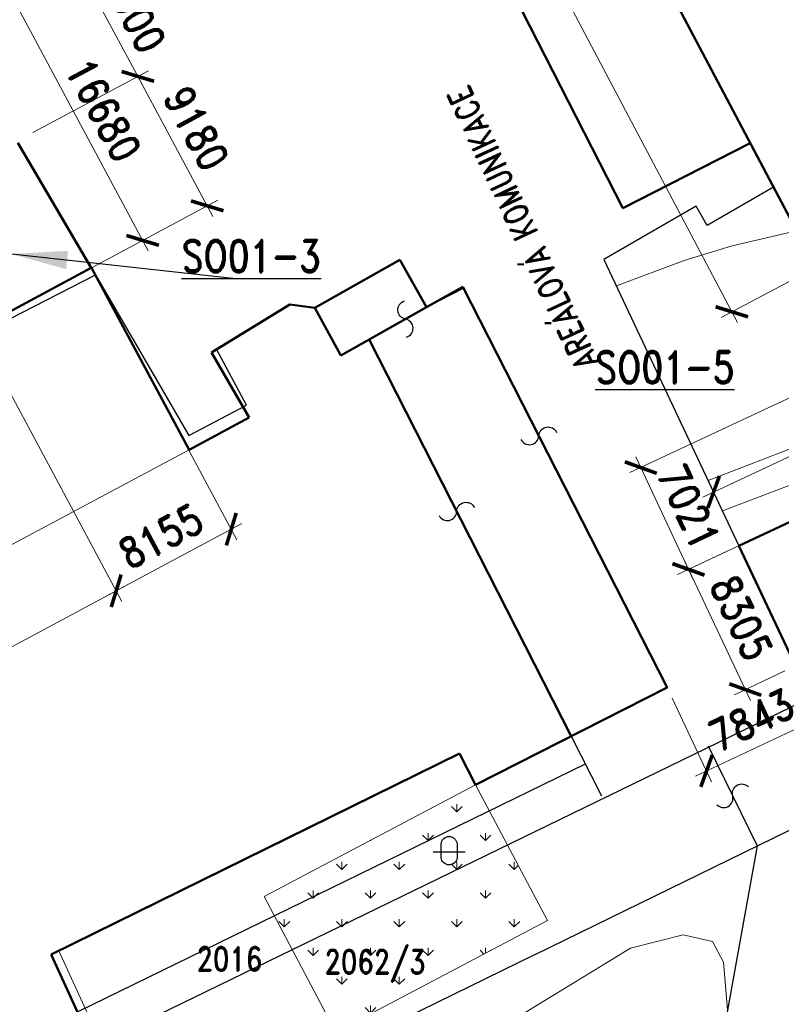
# Model space of a CAD drawing. Header units: millimetres. Extents: x -156521 to 298750130, y -256155368 to 337239.
# Tile 36 of 74: x 121764 to 169350, y -219726 to -158165. Entities that reach past the tile are written whole.
import ezdxf
from ezdxf.lldxf.tags import DXFTag

# ---------------------------------------------------------------- set-up
doc = ezdxf.new("R2010")
doc.units = ezdxf.units.MM
for name, color, linetype, lineweight in [('IN_C_TENKA', 7, 'Continuous', 18), ('IN_KOTY', 4, 'Continuous', 13), ('IN_SRAFY', 8, 'Continuous', 9)]:
    doc.layers.add(name, color=color, linetype=linetype, lineweight=lineweight)
for name, color, linetype in [('IN_HELP', 6, 'Continuous'), ('IN_TEXT', 7, 'Continuous'), ('KATASTR', 116, 'Continuous')]:
    doc.layers.add(name, color=color, linetype=linetype)
doc.styles.add('Koty', font='romand.shx', dxfattribs={"width": 0.8})
doc.styles.add('ROMAND', font='romand.shx', dxfattribs={"width": 0.85})
tags = doc.linetypes.add('DOT2', pattern=[0.875, 0.125, -0.75]).pattern_tags.tags
tags[6:7] = [DXFTag(74, 4), DXFTag(75, 0), DXFTag(340, '0'), DXFTag(46, 0.0), DXFTag(50, 0.0), DXFTag(44, 0.0), DXFTag(45, 0.0)]
tags[4:5] = [DXFTag(74, 4), DXFTag(75, 0), DXFTag(340, '0'), DXFTag(46, 0.0), DXFTag(50, 0.0), DXFTag(44, 0.0), DXFTag(45, 0.0)]
tags = doc.linetypes.add('TEČKOVANÁ', pattern=[4.7625, 0, -4.7625]).pattern_tags.tags
tags[6:7] = [DXFTag(74, 4), DXFTag(75, 0), DXFTag(340, '0'), DXFTag(46, 0.0), DXFTag(50, 0.0), DXFTag(44, 0.0), DXFTag(45, 0.0)]
tags[4:5] = [DXFTag(74, 4), DXFTag(75, 0), DXFTag(340, '0'), DXFTag(46, 0.0), DXFTag(50, 0.0), DXFTag(44, 0.0), DXFTag(45, 0.0)]
doc.dimstyles.new('IP 1_100', dxfattribs={"dimscale": 100, "dimtxt": 2.5, "dimasz": 2, "dimexe": 1, "dimexo": 1, "dimgap": 1, "dimtad": 1, "dimtoh": 1, "dimdec": 0, "dimzin": 0, "dimdsep": 46, "dimtxsty": 'ROMAND', "dimblk": 'ARCHTICK', "dimcen": 0.09, "dimclrt": 7, "dimadec": 0, "dimazin": 0, "dimtfac": 1, "dimtdec": 4, "dimtofl": 0, "dimtmove": 2, "dimatfit": 3, "dimfxl": 1, "dimtolj": 1, "dimtzin": 0, "dimarcsym": 0})

# ---------------------------------------------------------------- blocks, each defined once
blk = doc.blocks.new('_ArchTick')
at = {"color": 0, "linetype": 'ByBlock', "lineweight": 13, "transparency": 33554687, "const_width": 0.15}
blk.add_lwpolyline([(-0.5, -0.5), (0.5, 0.5)], dxfattribs=at)
blk = doc.blocks.new('*32')
at = {"layer": 'IN_KOTY', "ltscale": 700, "transparency": 16777216}
for p, q in [((112091, -162333), (122235, -156902)), ((121220, -156595), (129800, -172623)), ((119964, -177038), (130107, -171608))]:
    blk.add_line(p, q, dxfattribs=at)
at = {"layer": 'IN_KOTY', "ltscale": 700, "transparency": 16777216, "xscale": 1500, "yscale": 1500, "zscale": 1500}
for p, rotation in [((121573, -157256), 118.1623736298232), ((129446, -171962), 298.1623736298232)]:
    blk.add_blockref('_ArchTick', p, dxfattribs=dict(at, rotation=rotation))
at = {"layer": 'IN_KOTY', "color": 7, "ltscale": 700, "transparency": 16777216, "insert": (126997, -163813), "char_height": 1875, "width": 5885.77, "attachment_point": 5, "rotation": 298.16237, "style": 'ROMAND'}
blk.add_mtext('\\A1;16680', dxfattribs=at)
blk = doc.blocks.new('*40')
at = {"layer": 'IN_KOTY', "ltscale": 700, "transparency": 16777216}
for p, q in [((120714, -180647), (128147, -194532)), ((106649, -205191), (128454, -193517)), ((105009, -200538), (107664, -205498))]:
    blk.add_line(p, q, dxfattribs=at)
at = {"layer": 'IN_KOTY', "ltscale": 700, "transparency": 16777216, "xscale": 1500, "yscale": 1500, "zscale": 1500}
for p, rotation in [((127793, -193871), 28.16237363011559), ((107310, -204837), 208.1623736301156)]:
    blk.add_blockref('_ArchTick', p, dxfattribs=dict(at, rotation=rotation))
at = {"layer": 'IN_KOTY', "color": 7, "ltscale": 700, "transparency": 16777216, "insert": (116755, -197866), "char_height": 1875, "width": 6058.1, "attachment_point": 5, "rotation": 28.16237, "style": 'ROMAND'}
blk.add_mtext('\\A1;23234', dxfattribs=at)
blk = doc.blocks.new('*41')
at = {"layer": 'IN_KOTY', "ltscale": 700, "transparency": 16777216}
for p, q in [((127903, -176798), (135337, -190683)), ((120714, -180647), (128147, -194532)), ((127132, -194225), (135644, -189668))]:
    blk.add_line(p, q, dxfattribs=at)
at = {"layer": 'IN_KOTY', "ltscale": 700, "transparency": 16777216, "xscale": 1500, "yscale": 1500, "zscale": 1500}
for p, rotation in [((134983, -190022), 28.16237363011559), ((127793, -193871), 208.1623736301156)]:
    blk.add_blockref('_ArchTick', p, dxfattribs=dict(at, rotation=rotation))
at = {"layer": 'IN_KOTY', "color": 7, "ltscale": 700, "transparency": 16777216, "insert": (130591, -190459), "char_height": 1875, "width": 4799.41, "attachment_point": 5, "rotation": 28.16237, "style": 'ROMAND'}
blk.add_mtext('\\A1;8155', dxfattribs=at)
blk = doc.blocks.new('*104')
at = {"layer": 'IN_KOTY', "ltscale": 700, "transparency": 16777216}
for p, q in [((184605, -181838), (183031, -178477)), ((164444, -188009), (184029, -178839)), ((166379, -190372), (164806, -187012))]:
    blk.add_line(p, q, dxfattribs=at)
at = {"layer": 'IN_KOTY', "ltscale": 700, "transparency": 16777216, "xscale": 1500, "yscale": 1500, "zscale": 1500}
for p, rotation in [((183349, -179157), 25.09252012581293), ((165124, -187691), 205.0925201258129)]:
    blk.add_blockref('_ArchTick', p, dxfattribs=dict(at, rotation=rotation))
at = {"layer": 'IN_KOTY', "color": 7, "ltscale": 700, "transparency": 16777216, "insert": (173521, -181896), "char_height": 1875, "width": 6076.26, "attachment_point": 5, "rotation": 25.09252, "style": 'ROMAND'}
blk.add_mtext('\\A1;20125', dxfattribs=at)
blk = doc.blocks.new('*105')
at = {"layer": 'IN_KOTY', "ltscale": 700, "transparency": 16777216}
for p, q in [((166019, -191372), (162874, -192858)), ((163232, -191859), (167420, -200725)), ((169567, -198881), (166422, -200367))]:
    blk.add_line(p, q, dxfattribs=at)
at = {"layer": 'IN_KOTY', "ltscale": 700, "transparency": 16777216, "xscale": 1500, "yscale": 1500, "zscale": 1500}
for p, rotation in [((163552, -192537), 115.2873047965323), ((167100, -200046), 295.2873047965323)]:
    blk.add_blockref('_ArchTick', p, dxfattribs=dict(at, rotation=rotation))
at = {"layer": 'IN_KOTY', "color": 7, "ltscale": 700, "transparency": 16777216, "insert": (166852, -195571), "char_height": 1875, "width": 4799.41, "attachment_point": 5, "rotation": 295.2873, "style": 'ROMAND'}
blk.add_mtext('\\A1;8305', dxfattribs=at)
blk = doc.blocks.new('*106')
at = {"layer": 'IN_KOTY', "ltscale": 700, "transparency": 16777216}
for p, q in [((173954, -179901), (159891, -186486)), ((160252, -185489), (163865, -193206)), ((176931, -186259), (162868, -192845))]:
    blk.add_line(p, q, dxfattribs=at)
at = {"layer": 'IN_KOTY', "ltscale": 700, "transparency": 16777216, "xscale": 1500, "yscale": 1500, "zscale": 1500}
for p, rotation in [((160570, -186168), 115.0925201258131), ((163547, -192527), 295.0925201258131)]:
    blk.add_blockref('_ArchTick', p, dxfattribs=dict(at, rotation=rotation))
at = {"layer": 'IN_KOTY', "color": 7, "ltscale": 700, "transparency": 16777216, "insert": (163587, -188632), "char_height": 1875, "width": 4470.4, "attachment_point": 5, "rotation": 295.09252, "style": 'ROMAND'}
blk.add_mtext('\\A1;7021', dxfattribs=at)
blk = doc.blocks.new('*107')
at = {"layer": 'IN_KOTY', "ltscale": 700, "transparency": 16777216}
for p, q in [((169621, -197241), (172089, -202464)), ((162530, -200591), (164998, -205814)), ((163999, -205457), (172447, -201466))]:
    blk.add_line(p, q, dxfattribs=at)
at = {"layer": 'IN_KOTY', "ltscale": 700, "transparency": 16777216, "xscale": 1500, "yscale": 1500, "zscale": 1500}
for p, rotation in [((171769, -201786), 25.28730478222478), ((164678, -205136), 205.2873047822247)]:
    blk.add_blockref('_ArchTick', p, dxfattribs=dict(at, rotation=rotation))
at = {"layer": 'IN_KOTY', "color": 7, "ltscale": 700, "transparency": 16777216, "insert": (167502, -201935), "char_height": 1875, "width": 4772.7, "attachment_point": 5, "rotation": 25.2873, "style": 'ROMAND'}
blk.add_mtext('\\A1;7843', dxfattribs=at)
blk = doc.blocks.new('*112')
at = {"layer": 'IN_KOTY', "ltscale": 700, "transparency": 16777216}
for p, q in [((125253, -154436), (129501, -162370)), ((119042, -158612), (126269, -154743)), ((122582, -165224), (129808, -161355))]:
    blk.add_line(p, q, dxfattribs=at)
at = {"layer": 'IN_KOTY', "ltscale": 700, "transparency": 16777216, "xscale": 1500, "yscale": 1500, "zscale": 1500}
for p, rotation in [((125607, -155097), 118.1623736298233), ((129147, -161709), 298.1623736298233)]:
    blk.add_blockref('_ArchTick', p, dxfattribs=dict(at, rotation=rotation))
at = {"layer": 'IN_KOTY', "color": 7, "ltscale": 700, "transparency": 16777216, "insert": (128865, -157606), "char_height": 1875, "width": 4767.36, "attachment_point": 5, "rotation": 298.16237, "style": 'ROMAND'}
blk.add_mtext('\\A1;7500', dxfattribs=at)
blk = doc.blocks.new('*113')
at = {"layer": 'IN_KOTY', "ltscale": 700, "transparency": 16777216}
for p, q in [((128793, -161048), (133834, -170463)), ((122582, -165224), (129808, -161355)), ((126914, -173317), (134141, -169448))]:
    blk.add_line(p, q, dxfattribs=at)
at = {"layer": 'IN_KOTY', "ltscale": 700, "transparency": 16777216, "xscale": 1500, "yscale": 1500, "zscale": 1500}
for p, rotation in [((129147, -161709), 118.1623736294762), ((133480, -169802), 298.1623736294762)]:
    blk.add_blockref('_ArchTick', p, dxfattribs=dict(at, rotation=rotation))
at = {"layer": 'IN_KOTY', "color": 7, "ltscale": 700, "transparency": 16777216, "insert": (132801, -164959), "char_height": 1875, "width": 4780.18, "attachment_point": 5, "rotation": 298.16237, "style": 'ROMAND'}
blk.add_mtext('\\A1;9180', dxfattribs=at)
blk = doc.blocks.new('*119')
at = {"layer": 'IN_KOTY', "ltscale": 700, "transparency": 16777216}
for p, q in [((147789, -130322), (142543, -133091)), ((142856, -132077), (166611, -177091)), ((170844, -174009), (165598, -176778))]:
    blk.add_line(p, q, dxfattribs=at)
at = {"layer": 'IN_KOTY', "ltscale": 700, "transparency": 16777216, "xscale": 1500, "yscale": 1500, "zscale": 1500}
for p, rotation in [((143206, -132741), 117.8218411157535), ((166261, -176428), 297.8218411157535)]:
    blk.add_blockref('_ArchTick', p, dxfattribs=dict(at, rotation=rotation))
at = {"layer": 'IN_KOTY', "color": 7, "ltscale": 700, "transparency": 16777216, "insert": (156226, -153797), "char_height": 1875, "width": 6101.54, "attachment_point": 5, "rotation": 297.82184, "style": 'ROMAND'}
blk.add_mtext('\\A1;49397', dxfattribs=at)

msp = doc.modelspace()

# ---------------------------------------------------------------- hatches: boundary and pattern name
at = {"layer": 'IN_SRAFY', "transparency": 33554687}
h = msp.add_hatch(dxfattribs=at)
h.set_pattern_fill('GRASS', color=74, scale=100, style=0, pattern_type=2)
h.set_pattern_definition([(90, (0, -338812), (-1796.051, 1796.051), [476.25, -3115.852]), (45, (0, -338812), (-1796.05, 1796.05), [476.25, -2063.75]), (135, (0, -338812), (-1796.05, -1796.05), [476.25, -2063.75])])
h.paths.add_polyline_path([(141516.05392, -221473.51763), (151298.0831, -216304.25894), (154735.31566, -214487.87258), (154576.48188, -214187.30402), (153943.31981, -212989.14191), (152894.8092, -211004.99642), (140787.22396, -211004.99642), (137032.53295, -212989.14191), (137665.69502, -214187.30402), (137824.5288, -214487.87258), (138784.38803, -216304.25894)])
h.paths.add_polyline_path([(140787.22396, -211004.99642), (148588.96258, -211004.99642), (148412.20941, -210971.21434), (148258.67009, -210877.36024), (148148.00962, -210735.45473), (148094.40114, -210563.67277), (148094.40114, -209703.15974), (148140.71653, -209521.60051), (148250.68338, -209369.88973), (148408.82114, -209269.38443), (148592.86803, -209234.23319), (144138.12175, -209234.23319), (144071.60343, -209269.38443), (143881.41255, -209369.88973), (143594.32317, -209521.60051), (143250.75018, -209703.15974), (141622.36127, -210563.67277), (141297.29025, -210735.45473), (141028.75584, -210877.36024), (140851.15135, -210971.21434)])
h.paths.add_polyline_path([(148588.96258, -211004.99642), (152894.8092, -211004.99642), (152878.62998, -210974.37972), (152830.49179, -210883.28558), (152756.56007, -210743.38113), (152666.30382, -210572.58503), (152236.88439, -209759.97463), (152206.86088, -209703.15974), (152110.91692, -209521.60051), (152030.74621, -209369.88973), (151977.63474, -209269.38443), (151959.05926, -209234.23319), (148592.86803, -209234.23319), (148776.91493, -209269.38443), (148935.05269, -209369.88973), (149045.01954, -209521.60051), (149091.33493, -209703.15974), (149091.33493, -209759.97463), (149091.33493, -210572.58503), (149034.66391, -210743.38113), (148921.48415, -210883.28558), (148766.29146, -210974.37972)])
h.paths.add_polyline_path([(144138.12175, -209234.23319), (151959.05926, -209234.23319), (151104.76313, -207617.60879), (150251.7947, -206003.49687), (147197.33547, -207617.60879)])

# ---------------------------------------------------------------- linework, layer by layer
at = {"layer": 'IN_C_TENKA', "transparency": 33554687}
msp.add_line((79449.61559, -213370.82512), (132346.43087, -185052.51067), dxfattribs=at)
at = {"layer": 'IN_C_TENKA', "color": 3, "linetype": 'DOT2', "lineweight": 20, "ltscale": 500, "transparency": 33554687}
for points in [[(150251.7947, -206003.49687), (154735.31566, -214487.87258), (141516.05392, -221473.51763), (137032.53295, -212989.14191), (150251.7947, -206003.49687)], [(133362.61041, -232454.96242), (159935.75841, -216206.83125), (163219.97932, -215391.72142), (165054.21485, -215806.74466), (165746.3813, -217086.41157), (165991.63774, -220074.3308)], [(124213.1347, -216376.54505), (130685.56993, -230533.5025), (118390.97361, -236855.23824), (96884.17533, -251470.66628), (94901.73073, -251706.45675), (93367.39309, -249368.75567), (93920.76648, -246905.36946), (96971.0206, -245778.9072), (101282.99059, -244556.90854), (117374.0757, -235617.0341)]]:
    msp.add_lwpolyline(points, dxfattribs=at)
at = {"layer": 'IN_HELP', "transparency": 33554687}
msp.add_lwpolyline([(166697.19166, -191051.48604), (184905.21421, -182479.28632), (188444.75045, -190036.29926), (170244.77465, -198560.76182), (166697.19166, -191051.48604)], close=True, dxfattribs=at)
at = {"layer": 'KATASTR', "color": 7, "lineweight": 50, "transparency": 33554687}
for p, q in [((174632.97838, -179582.59258), (148452.22836, -129972.23047)), ((149770.28114, -150950.09611), (159441.9688, -169938.92682)), ((121651.90644, -165869.85626), (126234.34245, -173681.01401)), ((159441.9688, -169938.92682), (167403.71138, -165883.72782)), ((140198.27752, -176182.93463), (145511.75153, -173183.11512)), ((145511.75153, -173183.11512), (147181.5398, -176140.75191)), ((119057.85715, -177522.94601), (126234.34245, -173681.01401)), ((126253.27354, -173670.87925), (132346.43087, -185052.51067)), ((147181.5398, -176140.75191), (149448.92462, -174860.65809)), ((149448.92462, -174860.65809), (162209.68847, -199912.4384)), ((133749.68584, -178971.44806), (138645.63947, -175976.04901)), ((138645.63947, -175976.04901), (140198.27752, -176182.93463)), ((141823.57987, -179165.68677), (140198.27752, -176182.93463)), ((147181.5398, -176140.75191), (141823.57987, -179165.68677)), ((156230.74158, -202957.96763), (143594.40733, -178165.93354)), ((136104.11123, -183040.83618), (133749.68584, -178971.44806)), ((184922.90407, -182516.83975), (166697.19166, -191051.48604)), ((132346.43087, -185052.51067), (136104.11123, -183040.83618)), ((166697.19166, -191051.48604), (170244.77492, -198560.76241)), ((162209.68847, -199912.4384), (150251.7947, -206003.49687)), ((149249.76696, -204047.52808), (123734.86532, -216612.0636)), ((150251.7947, -206003.49687), (149249.76696, -204047.52808)), ((129417.83615, -229051.98748), (123734.86532, -216612.0636))]:
    msp.add_line(p, q, dxfattribs=at)
at = {"layer": 'KATASTR', "transparency": 33554687}
for p, q in [((121651.90644, -165869.85626), (126512.86561, -174155.78077)), ((168860.06282, -168643.39369), (164726.51812, -171039.54971)), ((164023.1821, -169826.24353), (158266.74957, -173163.16414)), ((164726.51812, -171039.54971), (164023.1821, -169826.24353)), ((140198.27752, -176182.93463), (145511.75153, -173183.11512)), ((145511.75153, -173183.11512), (147181.5398, -176140.75191)), ((158266.74957, -173163.16414), (166697.19166, -191051.48604)), ((119397.7852, -177758.02211), (126490.83963, -174112.80426)), ((126490.83963, -174112.80426), (132331.8418, -184163.31318)), ((147181.5398, -176140.75191), (149499.53747, -174960.02062)), ((149499.53747, -174960.02062), (162209.68847, -199912.4384)), ((133749.68584, -178971.44806), (138645.63947, -175976.04901)), ((138645.63947, -175976.04901), (140198.27752, -176182.93463)), ((135933.06081, -182276.09957), (134044.61533, -178721.11631)), ((132331.8418, -184163.31318), (135933.06081, -182276.09957)), ((162209.68847, -199912.4384), (156231.51033, -202959.47589)), ((126356.24666, -222350.22158), (171172.79849, -200548.15238)), ((156230.74158, -202957.96763), (158125.40865, -206697.15088)), ((164781.27115, -203560.36344), (167844.29424, -209819.59452)), ((125372.50795, -220196.83473), (157109.55306, -204682.1642)), ((153964.00919, -216612.0636), (174395.93111, -206613.47947)), ((167844.29424, -209819.59452), (165230.95185, -224284.84321)), ((153964.00919, -216612.0636), (144054.77719, -221461.2545))]:
    msp.add_line(p, q, dxfattribs=at)
at = {"layer": 'KATASTR', "linetype": 'TEČKOVANÁ', "lineweight": 20, "ltscale": 200, "transparency": 33554687}
for p, q in [((166283.65006, -172294.27808), (170296.34201, -171365.02429)), ((163281.29802, -173220.46031), (166283.65006, -172294.27808)), ((159043.22176, -174810.73901), (163281.29802, -173220.46031)), ((164780.76856, -186985.08087), (184267.60521, -179433.63114)), ((165672.58872, -188877.4094), (180856.76712, -183088.73612))]:
    msp.add_line(p, q, dxfattribs=at)
at = {"layer": 'KATASTR', "transparency": 33554687}
for points in [[(145933.88074, -178016.49528, 0.7743874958), (145868.52883, -176882.03641, -0.7812922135), (145803.22627, -175748.43407)], [(153083.39623, -184403.78709, 0.7743874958), (154198.4487, -184184.86745, -0.7812922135), (155312.65928, -183966.11309)], [(147963.42519, -189164.14817, 0.7743874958), (149071.29978, -188911.39988, -0.7812922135), (150178.33791, -188658.84241)], [(165322.51803, -207247.33318, 0.7743874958), (166312.7827, -206689.97898, -0.7812922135), (167302.2997, -206133.04559)], [(148094.40114, -209703.15974, -0.9407375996), (149091.33493, -209703.15974), (149091.33493, -210572.58503, -0.8764223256), (148094.40114, -210563.67277), (148094.40114, -209703.15974)]]:
    msp.add_lwpolyline(points, format="xyb", dxfattribs=at)
msp.add_lwpolyline([(147595.68134, -210201.37374), (149589.54893, -210201.37374)], dxfattribs=at)

# ---------------------------------------------------------------- texts
at = {"layer": 'IN_TEXT', "transparency": 33554687, "insert": (156581.89771, -180238.20668), "char_height": 1500, "width": 25698.1962944, "attachment_point": 1, "rotation": 115.0402153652, "style": 'Koty'}
msp.add_mtext('AREÁLOVÁ KOMUNIKACE', dxfattribs=at)
at = {"layer": 'IN_TEXT', "transparency": 33554687, "char_height": 2000, "width": 6757.8571429, "attachment_point": 1, "style": 'Koty'}
for s, insert in [('{\\LSO01-3}', (131882.14517, -171946.79029)), ('{\\LSO01-5}', (157726.06059, -178896.07384))]:
    msp.add_mtext(s, dxfattribs=dict(at, insert=insert))
at = {"layer": 'KATASTR', "transparency": 33554687, "char_height": 1500, "width": 486.76591, "attachment_point": 1, "style": 'Koty'}
for s, insert in [('2016', (132808.70647, -216135.36006)), ('2062/3', (140803.24173, -216317.22087))]:
    msp.add_mtext(s, dxfattribs=dict(at, insert=insert))

# ---------------------------------------------------------------- dimensions: what is measured, and where the dimension line sits
at = {"layer": 'IN_KOTY', "ltscale": 700, "transparency": 33554687}
for p1, p2, distance, picture, middle in [((148452.22836, -129972.23047), (171507.10989, -173659.32958), -5931.46857, '*119', (156226.29006, -153796.5412)), ((118380.78212, -158965.5646), (121920.57143, -165577.66651), 8197.0796, '*112', (128865.05646, -157606.37167)), ((111429.9181, -162686.71023), (119302.40951, -177392.02488), 11505.68914, '*32', (126997.45862, -163812.55291)), ((166697.19166, -191051.48604), (184922.90407, -182516.83975), 3710.33844, '*104', (173520.92607, -181895.74994)), ((174632.97838, -179582.59258), (177610.4903, -185941.06063), -15528.73826, '*106', (163586.77443, -188631.63552)), ((166697.19166, -191051.48604), (170244.77465, -198560.76182), -3478.17601, '*105', (166851.8947, -195571.02468)), ((162209.68847, -199912.4384), (169300.71702, -196562.44661), -5777.42256, '*107', (167502.24397, -201935.45731))]:
    dim = msp.add_aligned_dim(p1=p1, p2=p2, distance=distance, dimstyle='IP 1_100', override={"dimscale": 750, "dimtxt": 2.5, "dimasz": 2, "dimexe": 1, "dimexo": 1, "dimgap": 1, "dimtad": 1, "dimtih": 0, "dimdec": 0, "dimlfac": 1, "dimzin": 0, "dimlunit": 2, "dimpost": '', "dimtxsty": 'ROMAND', "dimblk": 'ArchTick', "dimse1": 0, "dimse2": 0, "dimsd2": 0, "dimclrd": 0, "dimclre": 0, "dimclrt": 7, "dimaunit": 0, "dimadec": 0, "dimazin": 0, "dimtol": 0, "dimtp": 0, "dimtm": 0, "dimtmove": 2}, dxfattribs=at)
    dim.commit()
    dim.dimension.update_dxf_attribs({"geometry": picture, "text_midpoint": middle})
for base, p1, p2, angle, picture, middle in [((133479.93029, -169802.08795), (121920.57143, -165577.66651), (126253.27354, -173670.87925), 118.1623736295, '*113', (132801.30217, -164959.02899)), ((134982.63485, -190022.26934), (120280.68861, -179838.37143), (126234.34245, -173681.01401), 208.1623736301, '*41', (130591.4373, -190458.99342)), ((127793.14494, -193871.16336), (104654.94807, -199877.14828), (120280.68861, -179838.37143), 208.1623736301, '*40', (116755.16144, -197866.24485))]:
    dim = msp.add_linear_dim(base=base, p1=p1, p2=p2, angle=angle, dimstyle='IP 1_100', override={"dimscale": 750, "dimtxt": 2.5, "dimasz": 2, "dimexe": 1, "dimexo": 1, "dimgap": 1, "dimtad": 1, "dimtih": 0, "dimdec": 0, "dimlfac": 1, "dimzin": 0, "dimlunit": 2, "dimpost": '', "dimtxsty": 'ROMAND', "dimblk": 'ArchTick', "dimse1": 0, "dimse2": 0, "dimsd2": 0, "dimclrd": 0, "dimclre": 0, "dimclrt": 7, "dimaunit": 0, "dimadec": 0, "dimazin": 0, "dimtol": 0, "dimtp": 0, "dimtm": 0, "dimtmove": 2}, dxfattribs=at)
    dim.commit()
    dim.dimension.update_dxf_attribs({"geometry": picture, "text_midpoint": middle})

# ---------------------------------------------------------------- leaders
at = {"layer": 'IN_TEXT', "transparency": 33554687}
msp.add_leader([(121246.01351, -172811.54925), (135265.28353, -174342.99503)], dimstyle='IP 1_100', override={"dimasz": 35, "dimgap": 1, "dimtad": 0, "dimclrd": 256}, dxfattribs=at)

doc.saveas('drawing.dxf')
